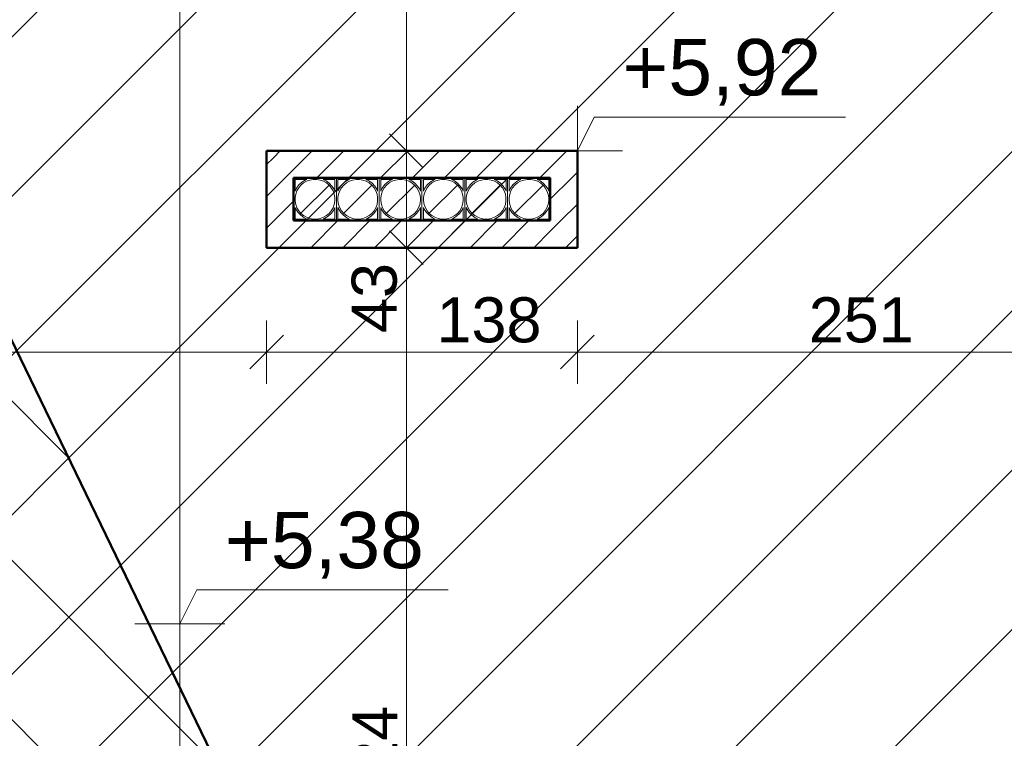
# Model space of a CAD drawing. Header units: centimetres. Extents: x -43488 to -10641, y 2063 to 22960.
# Tile 28 of 72: x -40291 to -39854, y 9952 to 10271. Entities that reach past the tile are written whole.
import ezdxf

# ---------------------------------------------------------------- set-up
doc = ezdxf.new("R2010")
doc.units = ezdxf.units.CM
doc.header["$MEASUREMENT"] = 0
doc.layers.add('!!!Wymiarowanie', color=7, linetype='Continuous')
for name, color, linetype, lineweight, true_color in [('!!!Wymiarowanie_Nr_pióra__3', 7, 'Continuous', 35, 0xff6500), ('!!!Wymiarowanie_Nr_pióra__6', 7, 'Continuous', 18, 0x3fa3ff), ('!powierzchnie_Nr_pióra__8', 7, 'Continuous', 13, 0x42bda7), ('!wentylacja_Nr_pióra__8', 7, 'Continuous', 13, 0x42bda7), ('CIENKA_Nr_pióra__6', 7, 'Continuous', 18, 0x3fa3ff), ('Wymiarowanie pionowe_Nr_pióra__6', 7, 'Continuous', 18, 0x3fa3ff), ('Wymiarowanie pionowe_Nr_pióra__8', 7, 'Continuous', 13, 0x42bda7), ('Ściany zewnętrzne_Nr_pióra__7', 7, 'Continuous', 15, 0x9f9fff)]:
    doc.layers.add(name, color=color, linetype=linetype, lineweight=lineweight, true_color=true_color)
doc.layers.add('Ściany zewnętrzne_Nr_pióra__1', color=8, linetype='Continuous', lineweight=50)
doc.styles.add('STYL_AUTOMATYCZNY_1', font='txt')
doc.dimstyles.new('STYL_AUTOMATYCZNY__2', dxfattribs={"dimtxt": 20, "dimasz": 14.25, "dimexe": 0.18, "dimexo": 0.0625, "dimgap": 0, "dimtad": 1, "dimtih": 1, "dimtoh": 1, "dimdec": 0, "dimzin": 0, "dimdsep": 46, "dimtxsty": 'STYL_AUTOMATYCZNY_1', "dimblk": 'ARROWHEAD_6', "dimblk1": 'ARROWHEAD_6', "dimblk2": 'ARROWHEAD_6', "dimcen": 0.09, "dimse1": 1, "dimse2": 1, "dimclrd": 256, "dimclre": 256, "dimclrt": 256, "dimazin": 0, "dimtfac": 1, "dimtdec": 4, "dimtmove": 0, "dimatfit": 3, "dimfxl": 1, "dimtolj": 1, "dimtzin": 0, "dimarcsym": 0})
doc.dimstyles.new('STYL_AUTOMATYCZNY__3', dxfattribs={"dimtxt": 20, "dimasz": 14.25, "dimexe": 0.18, "dimexo": 0.0625, "dimgap": 0, "dimtad": 1, "dimdec": 0, "dimzin": 0, "dimdsep": 46, "dimtxsty": 'STYL_AUTOMATYCZNY_1', "dimblk": 'ARROWHEAD_6', "dimblk1": 'ARROWHEAD_6', "dimblk2": 'ARROWHEAD_6', "dimcen": 0.09, "dimse1": 1, "dimse2": 1, "dimclrd": 256, "dimclre": 256, "dimclrt": 256, "dimazin": 0, "dimtfac": 1, "dimtdec": 4, "dimtmove": 0, "dimatfit": 3, "dimfxl": 1, "dimtolj": 1, "dimtzin": 0, "dimarcsym": 0})
doc.dimstyles.new('STYL_AUTOMATYCZNY__5', dxfattribs={"dimtxt": 20, "dimasz": 14.25, "dimexe": 0.18, "dimexo": 0.0625, "dimgap": 0, "dimtad": 1, "dimtih": 1, "dimtoh": 1, "dimdec": 0, "dimzin": 0, "dimdsep": 46, "dimtxsty": 'STYL_AUTOMATYCZNY_1', "dimblk": 'ARROWHEAD_6', "dimblk1": 'ARROWHEAD_6', "dimblk2": 'ARROWHEAD_6', "dimcen": 0.09, "dimse1": 1, "dimse2": 1, "dimclrd": 256, "dimclre": 256, "dimclrt": 256, "dimazin": 0, "dimtfac": 1, "dimtdec": 4, "dimtmove": 2, "dimatfit": 3, "dimfxl": 1, "dimtolj": 1, "dimtzin": 0, "dimarcsym": 0})
pattern_1 = [(45, (0, 0), (-7.0710678, 7.0710678), [])]

# ---------------------------------------------------------------- blocks, each defined once
blk = doc.blocks.new('*D80')
at = {"layer": '!!!Wymiarowanie_Nr_pióra__3', "color": 30, "linetype": 'Continuous', "lineweight": 35, "true_color": 0xff6500}
for p, q in [((-39276.76, 11356.17), (-39291.76, 11371.17)), ((-39291.76, 8676.17), (-39276.76, 8661.17))]:
    blk.add_line(p, q, dxfattribs=at)
at = {"layer": '!!!Wymiarowanie_Nr_pióra__6', "color": 161, "linetype": 'Continuous', "lineweight": 18, "true_color": 0x3fa3ff}
for p, q in [((-39284.26, 11363.67), (-39284.26, 11374.92)), ((-39270.2, 11363.67), (-39298.32, 11363.67)), ((-39284.26, 8668.67), (-39284.26, 11363.67)), ((-39270.2, 8668.67), (-39298.32, 8668.67)), ((-39284.26, 8657.42), (-39284.26, 8668.67))]:
    blk.add_line(p, q, dxfattribs=at)
at = {"layer": '!!!Wymiarowanie_Nr_pióra__3', "color": 30, "lineweight": 35, "true_color": 0xff6500, "insert": (-39288.26, 9981.97), "char_height": 20, "attachment_point": 7, "rotation": 90, "style": 'STYL_AUTOMATYCZNY_1'}
blk.add_mtext('\\A1;{\\pql;\\fArial|b0|i0|c238|p38;2\xa0695}', dxfattribs=at)
blk = doc.blocks.new('ARROWHEAD_6')
at = {"color": 0, "linetype": 'Continuous', "lineweight": 0}
for p, q in [((-0.5, -0.5), (0.5, 0.5)), ((0, 0), (-1, 0))]:
    blk.add_line(p, q, dxfattribs=at)
blk = doc.blocks.new('*D95')
at = {"layer": '!!!Wymiarowanie_Nr_pióra__3', "color": 30, "linetype": 'Continuous', "lineweight": 35, "true_color": 0xff6500}
for p, q in [((-39414.13, 10843.67), (-39399.13, 10828.67)), ((-39414.13, 9933.67), (-39399.13, 9918.67))]:
    blk.add_line(p, q, dxfattribs=at)
at = {"layer": '!!!Wymiarowanie_Nr_pióra__6', "color": 161, "linetype": 'Continuous', "lineweight": 18, "true_color": 0x3fa3ff}
for p, q in [((-39392.57, 10836.17), (-39420.7, 10836.17)), ((-39406.63, 9926.17), (-39406.63, 10836.17)), ((-39392.57, 9926.17), (-39420.7, 9926.17))]:
    blk.add_line(p, q, dxfattribs=at)
at = {"layer": '!!!Wymiarowanie_Nr_pióra__3', "color": 30, "lineweight": 35, "true_color": 0xff6500, "insert": (-39410.63, 10358.4), "char_height": 20, "attachment_point": 7, "rotation": 90, "style": 'STYL_AUTOMATYCZNY_1'}
blk.add_mtext('\\A1;{\\pql;\\fArial|b0|i0|c238|p38;910}', dxfattribs=at)
blk = doc.blocks.new('*D144')
at = {"layer": '!!!Wymiarowanie_Nr_pióra__3', "color": 30, "linetype": 'Continuous', "lineweight": 35, "true_color": 0xff6500}
for p, q in [((-41560.34, 10130.86), (-41575.34, 10115.86)), ((-40174.34, 10130.86), (-40189.34, 10115.86))]:
    blk.add_line(p, q, dxfattribs=at)
at = {"layer": '!!!Wymiarowanie_Nr_pióra__6', "color": 161, "linetype": 'Continuous', "lineweight": 18, "true_color": 0x3fa3ff}
for p, q in [((-41567.84, 10109.3), (-41567.84, 10137.42)), ((-40181.84, 10109.3), (-40181.84, 10137.42)), ((-41567.84, 10123.36), (-40181.84, 10123.36))]:
    blk.add_line(p, q, dxfattribs=at)
at = {"layer": '!!!Wymiarowanie_Nr_pióra__3', "color": 30, "lineweight": 35, "true_color": 0xff6500, "insert": (-40796.8, 10127.36), "char_height": 20, "attachment_point": 7, "style": 'STYL_AUTOMATYCZNY_1'}
blk.add_mtext('\\A1;{\\pql;\\fArial|b0|i0|c238|p38;1\xa0386}', dxfattribs=at)
blk = doc.blocks.new('*D145')
at = {"layer": '!!!Wymiarowanie_Nr_pióra__3', "color": 30, "linetype": 'Continuous', "lineweight": 35, "true_color": 0xff6500}
for p, q in [((-40174.34, 10130.86), (-40189.34, 10115.86)), ((-40036.34, 10130.86), (-40051.34, 10115.86))]:
    blk.add_line(p, q, dxfattribs=at)
at = {"layer": '!!!Wymiarowanie_Nr_pióra__6', "color": 161, "linetype": 'Continuous', "lineweight": 18, "true_color": 0x3fa3ff}
for p, q in [((-40181.84, 10109.3), (-40181.84, 10137.42)), ((-40043.84, 10109.3), (-40043.84, 10137.42)), ((-40181.84, 10123.36), (-40043.84, 10123.36))]:
    blk.add_line(p, q, dxfattribs=at)
at = {"layer": '!!!Wymiarowanie_Nr_pióra__3', "color": 30, "lineweight": 35, "true_color": 0xff6500, "insert": (-40106.39, 10127.36), "char_height": 20, "attachment_point": 7, "style": 'STYL_AUTOMATYCZNY_1'}
blk.add_mtext('\\A1;{\\pql;\\fArial|b0|i0|c238|p38;138}', dxfattribs=at)
blk = doc.blocks.new('*D146')
at = {"layer": '!!!Wymiarowanie_Nr_pióra__3', "color": 30, "linetype": 'Continuous', "lineweight": 35, "true_color": 0xff6500}
for p, q in [((-40036.34, 10130.86), (-40051.34, 10115.86)), ((-39800.34, 10115.86), (-39785.34, 10130.86))]:
    blk.add_line(p, q, dxfattribs=at)
at = {"layer": '!!!Wymiarowanie_Nr_pióra__6', "color": 161, "linetype": 'Continuous', "lineweight": 18, "true_color": 0x3fa3ff}
for p, q in [((-40043.84, 10109.3), (-40043.84, 10137.42)), ((-39792.84, 10109.3), (-39792.84, 10137.42)), ((-40043.84, 10123.36), (-39792.84, 10123.36)), ((-39792.84, 10123.36), (-39781.59, 10123.36))]:
    blk.add_line(p, q, dxfattribs=at)
at = {"layer": '!!!Wymiarowanie_Nr_pióra__3', "color": 30, "lineweight": 35, "true_color": 0xff6500, "insert": (-39941.1, 10127.36), "char_height": 20, "attachment_point": 7, "style": 'STYL_AUTOMATYCZNY_1'}
blk.add_mtext('\\A1;{\\pql;\\fArial|b0|i0|c238|p38;251}', dxfattribs=at)
blk = doc.blocks.new('*D176')
at = {"layer": '!!!Wymiarowanie_Nr_pióra__3', "color": 30, "linetype": 'Continuous', "lineweight": 35, "true_color": 0xff6500}
for p, q in [((-40613.34, 10370.22), (-40628.34, 10355.22)), ((-39800.34, 10355.22), (-39785.34, 10370.22))]:
    blk.add_line(p, q, dxfattribs=at)
at = {"layer": '!!!Wymiarowanie_Nr_pióra__6', "color": 161, "linetype": 'Continuous', "lineweight": 18, "true_color": 0x3fa3ff}
for p, q in [((-40620.84, 10348.66), (-40620.84, 10376.79)), ((-39792.84, 10348.66), (-39792.84, 10376.79)), ((-40620.84, 10362.72), (-39792.84, 10362.72)), ((-39792.84, 10362.72), (-39781.59, 10362.72))]:
    blk.add_line(p, q, dxfattribs=at)
at = {"layer": '!!!Wymiarowanie_Nr_pióra__3', "color": 30, "lineweight": 35, "true_color": 0xff6500, "insert": (-40229.6, 10366.72), "char_height": 20, "attachment_point": 7, "style": 'STYL_AUTOMATYCZNY_1'}
blk.add_mtext('\\A1;{\\pql;\\fArial|b0|i0|c238|p38;828}', dxfattribs=at)
blk = doc.blocks.new('*D204')
at = {"layer": '!!!Wymiarowanie_Nr_pióra__3', "color": 30, "linetype": 'Continuous', "lineweight": 35, "true_color": 0xff6500}
for p, q in [((-40127.28, 10177.17), (-40112.28, 10162.17)), ((-40127.28, 9753.17), (-40112.28, 9738.17))]:
    blk.add_line(p, q, dxfattribs=at)
at = {"layer": '!!!Wymiarowanie_Nr_pióra__6', "color": 161, "linetype": 'Continuous', "lineweight": 18, "true_color": 0x3fa3ff}
for p, q in [((-40105.71, 10169.67), (-40133.84, 10169.67)), ((-40119.78, 9745.67), (-40119.78, 10169.67)), ((-40105.71, 9745.67), (-40133.84, 9745.67))]:
    blk.add_line(p, q, dxfattribs=at)
at = {"layer": '!!!Wymiarowanie_Nr_pióra__3', "color": 30, "lineweight": 35, "true_color": 0xff6500, "char_height": 20, "attachment_point": 7, "rotation": 90, "style": 'STYL_AUTOMATYCZNY_1'}
for s, insert in [('\\A1;{\\pql;\\fArial|b0|i0|c238|p38;43}', (-40123.78, 10131.81)), ('\\A1;{\\pql;\\fArial|b0|i0|c238|p38;424}', (-40123.78, 9919.72))]:
    blk.add_mtext(s, dxfattribs=dict(at, insert=insert))
blk = doc.blocks.new('*D205')
at = {"layer": '!!!Wymiarowanie_Nr_pióra__3', "color": 30, "linetype": 'Continuous', "lineweight": 35, "true_color": 0xff6500}
for p, q in [((-40127.28, 10220.17), (-40112.28, 10205.17)), ((-40127.28, 10177.17), (-40112.28, 10162.17))]:
    blk.add_line(p, q, dxfattribs=at)
at = {"layer": '!!!Wymiarowanie_Nr_pióra__6', "color": 161, "linetype": 'Continuous', "lineweight": 18, "true_color": 0x3fa3ff}
for p, q in [((-40105.71, 10212.67), (-40133.84, 10212.67)), ((-40119.78, 10169.67), (-40119.78, 10212.67)), ((-40105.71, 10169.67), (-40133.84, 10169.67))]:
    blk.add_line(p, q, dxfattribs=at)
blk = doc.blocks.new('*D206')
at = {"layer": '!!!Wymiarowanie_Nr_pióra__3', "color": 30, "linetype": 'Continuous', "lineweight": 35, "true_color": 0xff6500}
for p, q in [((-40112.28, 11256.17), (-40127.28, 11271.17)), ((-40127.28, 10220.17), (-40112.28, 10205.17))]:
    blk.add_line(p, q, dxfattribs=at)
at = {"layer": '!!!Wymiarowanie_Nr_pióra__6', "color": 161, "linetype": 'Continuous', "lineweight": 18, "true_color": 0x3fa3ff}
for p, q in [((-40119.78, 11263.67), (-40119.78, 11274.92)), ((-40105.71, 11263.67), (-40133.84, 11263.67)), ((-40119.78, 10212.67), (-40119.78, 11263.67)), ((-40105.71, 10212.67), (-40133.84, 10212.67))]:
    blk.add_line(p, q, dxfattribs=at)
at = {"layer": '!!!Wymiarowanie_Nr_pióra__3', "color": 30, "lineweight": 35, "true_color": 0xff6500, "insert": (-40123.78, 10703.97), "char_height": 20, "attachment_point": 7, "rotation": 90, "style": 'STYL_AUTOMATYCZNY_1'}
blk.add_mtext('\\A1;{\\pql;\\fArial|b0|i0|c238|p38;1\xa0051}', dxfattribs=at)

msp = doc.modelspace()

# ---------------------------------------------------------------- hatches: boundary and pattern name
at = {"layer": '!powierzchnie_Nr_pióra__8', "linetype": 'Continuous', "lineweight": 13, "true_color": 0x42bda7}
h = msp.add_hatch(dxfattribs=at)
h.set_pattern_fill('bloczki_ceramiczne__3', color=135, style=0, pattern_type=2)
h.set_pattern_definition([(45, (0, 0), (-35.35534, 35.35534), [])])
h.paths.add_polyline_path([(-40747.84, 11363.67), (-39692.84, 11363.67), (-39692.84, 8918.67), (-40685.17, 8918.67), (-40197.08, 9926.17), (-40747.84, 11063.03)])
h = msp.add_hatch(dxfattribs=at)
h.set_pattern_fill('bloczki_betonowe__2_', color=135, style=0, pattern_type=2)
h.set_pattern_definition([(45, (0, 0), (-35.35534, 35.35534), []), (135, (0, 0), (35.35534, 35.35534), [])])
h.paths.add_polyline_path([(-41117.84, 10833.67), (-40747.84, 10833.67), (-40747.84, 11063.03), (-40197.08, 9926.17), (-40685.17, 8918.67), (-40747.84, 8918.67), (-40747.84, 9018.67), (-41117.84, 9018.67), (-41117.84, 8789.3), (-41668.59, 9926.17), (-41117.84, 11063.03)])
at = {"layer": 'Ściany zewnętrzne_Nr_pióra__7', "linetype": 'Continuous', "lineweight": 15, "true_color": 0x9f9fff}
h = msp.add_hatch(dxfattribs=at)
h.set_pattern_fill('bloczki_ceramiczne', color=161, style=0, pattern_type=2)
h.set_pattern_definition(pattern_1)
h.paths.add_polyline_path([(-40181.84, 10212.67), (-40169.84, 10200.67), (-40169.84, 10212.67)])
h = msp.add_hatch(dxfattribs=at)
h.set_pattern_fill('bloczki_ceramiczne', color=161, style=0, pattern_type=2)
h.set_pattern_definition(pattern_1)
h.paths.add_polyline_path([(-40181.84, 10200.67), (-40169.84, 10200.67), (-40181.84, 10212.67)])
h = msp.add_hatch(dxfattribs=at)
h.set_pattern_fill('bloczki_ceramiczne', color=161, style=0, pattern_type=2)
h.set_pattern_definition(pattern_1)
h.paths.add_polyline_path([(-40055.84, 10212.67), (-40169.84, 10212.67), (-40169.84, 10200.67), (-40055.84, 10200.67)])
h = msp.add_hatch(dxfattribs=at)
h.set_pattern_fill('bloczki_ceramiczne', color=161, style=0, pattern_type=2)
h.set_pattern_definition(pattern_1)
h.paths.add_polyline_path([(-40055.84, 10212.67), (-40055.84, 10200.67), (-40043.84, 10212.67)])
h = msp.add_hatch(dxfattribs=at)
h.set_pattern_fill('bloczki_ceramiczne', color=161, style=0, pattern_type=2)
h.set_pattern_definition(pattern_1)
h.paths.add_polyline_path([(-40055.84, 10200.67), (-40043.84, 10200.67), (-40043.84, 10212.67)])
h = msp.add_hatch(dxfattribs=at)
h.set_pattern_fill('bloczki_ceramiczne', color=161, style=0, pattern_type=2)
h.set_pattern_definition(pattern_1)
h.paths.add_polyline_path([(-40181.84, 10200.67), (-40181.84, 10181.67), (-40169.84, 10181.67), (-40169.84, 10200.67)])
h = msp.add_hatch(dxfattribs=at)
h.set_pattern_fill('bloczki_ceramiczne', color=161, style=0, pattern_type=2)
h.set_pattern_definition(pattern_1)
h.paths.add_polyline_path([(-40043.84, 10181.67), (-40043.84, 10200.67), (-40055.84, 10200.67), (-40055.84, 10181.67)])
h = msp.add_hatch(dxfattribs=at)
h.set_pattern_fill('bloczki_ceramiczne', color=161, style=0, pattern_type=2)
h.set_pattern_definition(pattern_1)
h.paths.add_polyline_path([(-40169.84, 10181.67), (-40181.84, 10169.67), (-40169.84, 10169.67)])
h = msp.add_hatch(dxfattribs=at)
h.set_pattern_fill('bloczki_ceramiczne', color=161, style=0, pattern_type=2)
h.set_pattern_definition(pattern_1)
h.paths.add_polyline_path([(-40169.84, 10181.67), (-40181.84, 10181.67), (-40181.84, 10169.67)])
h = msp.add_hatch(dxfattribs=at)
h.set_pattern_fill('bloczki_ceramiczne', color=161, style=0, pattern_type=2)
h.set_pattern_definition(pattern_1)
h.paths.add_polyline_path([(-40169.84, 10169.67), (-40055.84, 10169.67), (-40055.84, 10181.67), (-40169.84, 10181.67)])
h = msp.add_hatch(dxfattribs=at)
h.set_pattern_fill('bloczki_ceramiczne', color=161, style=0, pattern_type=2)
h.set_pattern_definition(pattern_1)
h.paths.add_polyline_path([(-40043.84, 10181.67), (-40055.84, 10181.67), (-40043.84, 10169.67)])
h = msp.add_hatch(dxfattribs=at)
h.set_pattern_fill('bloczki_ceramiczne', color=161, style=0, pattern_type=2)
h.set_pattern_definition(pattern_1)
h.paths.add_polyline_path([(-40055.84, 10181.67), (-40055.84, 10169.67), (-40043.84, 10169.67)])

# ---------------------------------------------------------------- linework, layer by layer
at = {"layer": '!wentylacja_Nr_pióra__8', "color": 135, "linetype": 'Continuous', "lineweight": 13, "true_color": 0x42bda7}
for p, q in [((-40150.84, 10200.67), (-40169.84, 10200.67)), ((-40169.84, 10200.67), (-40169.84, 10181.67)), ((-40169.16, 10199.97), (-40163.97, 10199.97)), ((-40169.16, 10194.8), (-40169.16, 10199.97)), ((-40167.47, 10197.51), (-40168.51, 10196.12)), ((-40167.57, 10196.23), (-40166.58, 10197.41)), ((-40166.21, 10198.69), (-40167.47, 10197.51)), ((-40166.59, 10184.93), (-40154.08, 10197.41)), ((-40166.58, 10197.41), (-40165.4, 10198.4)), ((-40164.76, 10199.63), (-40166.21, 10198.69)), ((-40165.4, 10198.4), (-40164.07, 10199.17)), ((-40163.97, 10199.97), (-40164.76, 10199.63)), ((-40164.07, 10199.17), (-40162.62, 10199.7)), ((-40162.62, 10199.7), (-40161.11, 10199.97)), ((-40161.11, 10199.97), (-40159.57, 10199.97)), ((-40159.57, 10199.97), (-40158.05, 10199.7)), ((-40158.05, 10199.7), (-40156.6, 10199.17)), ((-40156.71, 10199.97), (-40151.52, 10199.97)), ((-40155.38, 10199.32), (-40156.71, 10199.97)), ((-40156.6, 10199.17), (-40155.27, 10198.4)), ((-40153.99, 10198.29), (-40155.38, 10199.32)), ((-40155.27, 10198.4), (-40154.09, 10197.41)), ((-40154.09, 10197.41), (-40153.1, 10196.23)), ((-40152.81, 10197.03), (-40153.99, 10198.29)), ((-40151.86, 10195.59), (-40152.81, 10197.03)), ((-40151.52, 10199.97), (-40151.52, 10194.8)), ((-40150.84, 10181.67), (-40150.84, 10200.67)), ((-40131.84, 10200.67), (-40150.84, 10200.67)), ((-40150.84, 10200.67), (-40150.84, 10181.67)), ((-40150.16, 10199.97), (-40144.97, 10199.97)), ((-40150.16, 10194.8), (-40150.16, 10199.97)), ((-40148.47, 10197.51), (-40149.51, 10196.12)), ((-40148.57, 10196.23), (-40147.58, 10197.41)), ((-40147.21, 10198.69), (-40148.47, 10197.51)), ((-40147.59, 10184.93), (-40135.08, 10197.41)), ((-40147.58, 10197.41), (-40146.4, 10198.4)), ((-40145.76, 10199.63), (-40147.21, 10198.69)), ((-40146.4, 10198.4), (-40145.07, 10199.17)), ((-40144.97, 10199.97), (-40145.76, 10199.63)), ((-40145.07, 10199.17), (-40143.62, 10199.7)), ((-40143.62, 10199.7), (-40142.11, 10199.97)), ((-40142.11, 10199.97), (-40140.57, 10199.97)), ((-40140.57, 10199.97), (-40139.05, 10199.7)), ((-40139.05, 10199.7), (-40137.6, 10199.17)), ((-40137.71, 10199.97), (-40132.52, 10199.97)), ((-40136.38, 10199.32), (-40137.71, 10199.97)), ((-40137.6, 10199.17), (-40136.27, 10198.4)), ((-40134.99, 10198.29), (-40136.38, 10199.32)), ((-40136.27, 10198.4), (-40135.09, 10197.41)), ((-40135.09, 10197.41), (-40134.1, 10196.23)), ((-40133.81, 10197.03), (-40134.99, 10198.29)), ((-40132.86, 10195.59), (-40133.81, 10197.03)), ((-40132.52, 10199.97), (-40132.52, 10194.8)), ((-40131.84, 10181.67), (-40131.84, 10200.67)), ((-40112.84, 10200.67), (-40131.84, 10200.67)), ((-40131.84, 10200.67), (-40131.84, 10181.67)), ((-40131.16, 10199.97), (-40125.97, 10199.97)), ((-40131.16, 10194.8), (-40131.16, 10199.97)), ((-40129.47, 10197.51), (-40130.51, 10196.12)), ((-40129.57, 10196.23), (-40128.58, 10197.41)), ((-40128.21, 10198.69), (-40129.47, 10197.51)), ((-40128.59, 10184.93), (-40116.08, 10197.41)), ((-40128.58, 10197.41), (-40127.4, 10198.4)), ((-40126.76, 10199.63), (-40128.21, 10198.69)), ((-40127.4, 10198.4), (-40126.07, 10199.17)), ((-40125.97, 10199.97), (-40126.76, 10199.63)), ((-40126.07, 10199.17), (-40124.62, 10199.7)), ((-40124.62, 10199.7), (-40123.11, 10199.97)), ((-40123.11, 10199.97), (-40121.57, 10199.97)), ((-40121.57, 10199.97), (-40120.05, 10199.7)), ((-40120.05, 10199.7), (-40118.6, 10199.17)), ((-40118.71, 10199.97), (-40113.52, 10199.97)), ((-40117.38, 10199.32), (-40118.71, 10199.97)), ((-40118.6, 10199.17), (-40117.27, 10198.4)), ((-40115.99, 10198.29), (-40117.38, 10199.32)), ((-40117.27, 10198.4), (-40116.09, 10197.41)), ((-40116.09, 10197.41), (-40115.1, 10196.23)), ((-40114.81, 10197.03), (-40115.99, 10198.29)), ((-40113.86, 10195.59), (-40114.81, 10197.03)), ((-40113.52, 10199.97), (-40113.52, 10194.8)), ((-40112.84, 10181.67), (-40112.84, 10200.67)), ((-40093.84, 10200.67), (-40112.84, 10200.67)), ((-40112.84, 10200.67), (-40112.84, 10181.67)), ((-40112.16, 10199.97), (-40106.97, 10199.97)), ((-40112.16, 10194.8), (-40112.16, 10199.97)), ((-40110.47, 10197.51), (-40111.51, 10196.12)), ((-40110.57, 10196.23), (-40109.58, 10197.41)), ((-40109.21, 10198.69), (-40110.47, 10197.51)), ((-40109.59, 10184.93), (-40097.08, 10197.41)), ((-40109.58, 10197.41), (-40108.4, 10198.4)), ((-40107.76, 10199.63), (-40109.21, 10198.69)), ((-40108.4, 10198.4), (-40107.07, 10199.17)), ((-40106.97, 10199.97), (-40107.76, 10199.63)), ((-40107.07, 10199.17), (-40105.62, 10199.7)), ((-40105.62, 10199.7), (-40104.11, 10199.97)), ((-40104.11, 10199.97), (-40102.57, 10199.97)), ((-40102.57, 10199.97), (-40101.05, 10199.7)), ((-40101.05, 10199.7), (-40099.6, 10199.17)), ((-40099.71, 10199.97), (-40094.52, 10199.97)), ((-40098.38, 10199.32), (-40099.71, 10199.97)), ((-40099.6, 10199.17), (-40098.27, 10198.4)), ((-40096.99, 10198.29), (-40098.38, 10199.32)), ((-40098.27, 10198.4), (-40097.09, 10197.41)), ((-40097.09, 10197.41), (-40096.1, 10196.23)), ((-40095.81, 10197.03), (-40096.99, 10198.29)), ((-40094.86, 10195.59), (-40095.81, 10197.03)), ((-40094.52, 10199.97), (-40094.52, 10194.8)), ((-40093.84, 10181.67), (-40093.84, 10200.67)), ((-40074.84, 10200.67), (-40093.84, 10200.67)), ((-40093.84, 10200.67), (-40093.84, 10181.67)), ((-40093.16, 10199.97), (-40087.97, 10199.97)), ((-40093.16, 10194.8), (-40093.16, 10199.97)), ((-40091.47, 10197.51), (-40092.51, 10196.12)), ((-40091.57, 10196.23), (-40090.58, 10197.41)), ((-40090.21, 10198.69), (-40091.47, 10197.51)), ((-40090.59, 10184.93), (-40078.08, 10197.41)), ((-40090.58, 10197.41), (-40089.4, 10198.4)), ((-40088.76, 10199.63), (-40090.21, 10198.69)), ((-40089.4, 10198.4), (-40088.07, 10199.17)), ((-40087.97, 10199.97), (-40088.76, 10199.63)), ((-40088.07, 10199.17), (-40086.62, 10199.7)), ((-40086.62, 10199.7), (-40085.11, 10199.97)), ((-40085.11, 10199.97), (-40083.57, 10199.97)), ((-40083.57, 10199.97), (-40082.05, 10199.7)), ((-40082.05, 10199.7), (-40080.6, 10199.17)), ((-40080.71, 10199.97), (-40075.52, 10199.97)), ((-40079.38, 10199.32), (-40080.71, 10199.97)), ((-40080.6, 10199.17), (-40079.27, 10198.4)), ((-40077.99, 10198.29), (-40079.38, 10199.32)), ((-40079.27, 10198.4), (-40078.09, 10197.41)), ((-40078.09, 10197.41), (-40077.1, 10196.23)), ((-40076.81, 10197.03), (-40077.99, 10198.29)), ((-40075.86, 10195.59), (-40076.81, 10197.03)), ((-40075.52, 10199.97), (-40075.52, 10194.8)), ((-40074.84, 10181.67), (-40074.84, 10200.67)), ((-40055.84, 10200.67), (-40074.84, 10200.67)), ((-40074.84, 10200.67), (-40074.84, 10181.67)), ((-40074.16, 10199.97), (-40068.97, 10199.97)), ((-40074.16, 10194.8), (-40074.16, 10199.97)), ((-40072.47, 10197.51), (-40073.51, 10196.12)), ((-40072.57, 10196.23), (-40071.58, 10197.41)), ((-40071.21, 10198.69), (-40072.47, 10197.51)), ((-40071.59, 10184.93), (-40059.08, 10197.41)), ((-40071.58, 10197.41), (-40070.4, 10198.4)), ((-40069.76, 10199.63), (-40071.21, 10198.69)), ((-40070.4, 10198.4), (-40069.07, 10199.17)), ((-40068.97, 10199.97), (-40069.76, 10199.63)), ((-40069.07, 10199.17), (-40067.62, 10199.7)), ((-40067.62, 10199.7), (-40066.11, 10199.97)), ((-40066.11, 10199.97), (-40064.57, 10199.97)), ((-40064.57, 10199.97), (-40063.05, 10199.7)), ((-40063.05, 10199.7), (-40061.6, 10199.17)), ((-40061.71, 10199.97), (-40056.52, 10199.97)), ((-40060.38, 10199.32), (-40061.71, 10199.97)), ((-40061.6, 10199.17), (-40060.27, 10198.4)), ((-40058.99, 10198.29), (-40060.38, 10199.32)), ((-40060.27, 10198.4), (-40059.09, 10197.41)), ((-40059.09, 10197.41), (-40058.1, 10196.23)), ((-40057.81, 10197.03), (-40058.99, 10198.29)), ((-40056.86, 10195.59), (-40057.81, 10197.03)), ((-40056.52, 10199.97), (-40056.52, 10194.8)), ((-40055.84, 10181.67), (-40055.84, 10200.67)), ((-40168.51, 10196.12), (-40169.16, 10194.8)), ((-40169.14, 10191.94), (-40168.87, 10193.45)), ((-40168.87, 10193.45), (-40168.34, 10194.9)), ((-40168.34, 10194.9), (-40167.57, 10196.23)), ((-40153.1, 10196.23), (-40152.33, 10194.9)), ((-40152.33, 10194.9), (-40151.81, 10193.45)), ((-40151.52, 10194.8), (-40151.86, 10195.59)), ((-40151.81, 10193.45), (-40151.54, 10191.94)), ((-40149.51, 10196.12), (-40150.16, 10194.8)), ((-40150.14, 10191.94), (-40149.87, 10193.45)), ((-40149.87, 10193.45), (-40149.34, 10194.9)), ((-40149.34, 10194.9), (-40148.57, 10196.23)), ((-40134.1, 10196.23), (-40133.33, 10194.9)), ((-40133.33, 10194.9), (-40132.81, 10193.45)), ((-40132.52, 10194.8), (-40132.86, 10195.59)), ((-40132.81, 10193.45), (-40132.54, 10191.94)), ((-40130.51, 10196.12), (-40131.16, 10194.8)), ((-40131.14, 10191.94), (-40130.87, 10193.45)), ((-40130.87, 10193.45), (-40130.34, 10194.9)), ((-40130.34, 10194.9), (-40129.57, 10196.23)), ((-40115.1, 10196.23), (-40114.33, 10194.9)), ((-40114.33, 10194.9), (-40113.81, 10193.45)), ((-40113.52, 10194.8), (-40113.86, 10195.59)), ((-40113.81, 10193.45), (-40113.54, 10191.94)), ((-40111.51, 10196.12), (-40112.16, 10194.8)), ((-40112.14, 10191.94), (-40111.87, 10193.45)), ((-40111.87, 10193.45), (-40111.34, 10194.9)), ((-40111.34, 10194.9), (-40110.57, 10196.23)), ((-40096.1, 10196.23), (-40095.33, 10194.9)), ((-40095.33, 10194.9), (-40094.81, 10193.45)), ((-40094.52, 10194.8), (-40094.86, 10195.59)), ((-40094.81, 10193.45), (-40094.54, 10191.94)), ((-40092.51, 10196.12), (-40093.16, 10194.8)), ((-40093.14, 10191.94), (-40092.87, 10193.45)), ((-40092.87, 10193.45), (-40092.34, 10194.9)), ((-40092.34, 10194.9), (-40091.57, 10196.23)), ((-40077.1, 10196.23), (-40076.33, 10194.9)), ((-40076.33, 10194.9), (-40075.81, 10193.45)), ((-40075.52, 10194.8), (-40075.86, 10195.59)), ((-40075.81, 10193.45), (-40075.54, 10191.94)), ((-40073.51, 10196.12), (-40074.16, 10194.8)), ((-40074.14, 10191.94), (-40073.87, 10193.45)), ((-40073.87, 10193.45), (-40073.34, 10194.9)), ((-40073.34, 10194.9), (-40072.57, 10196.23)), ((-40058.1, 10196.23), (-40057.33, 10194.9)), ((-40057.33, 10194.9), (-40056.81, 10193.45)), ((-40056.52, 10194.8), (-40056.86, 10195.59)), ((-40056.81, 10193.45), (-40056.54, 10191.94)), ((-40169.14, 10190.4), (-40169.14, 10191.94)), ((-40168.87, 10188.88), (-40169.14, 10190.4)), ((-40168.34, 10187.43), (-40168.87, 10188.88)), ((-40151.81, 10188.88), (-40152.33, 10187.43)), ((-40151.54, 10190.4), (-40151.81, 10188.88)), ((-40151.54, 10191.94), (-40151.54, 10190.4)), ((-40150.14, 10190.4), (-40150.14, 10191.94)), ((-40149.87, 10188.88), (-40150.14, 10190.4)), ((-40149.34, 10187.43), (-40149.87, 10188.88)), ((-40132.81, 10188.88), (-40133.33, 10187.43)), ((-40132.54, 10190.4), (-40132.81, 10188.88)), ((-40132.54, 10191.94), (-40132.54, 10190.4)), ((-40131.14, 10190.4), (-40131.14, 10191.94)), ((-40130.87, 10188.88), (-40131.14, 10190.4)), ((-40130.34, 10187.43), (-40130.87, 10188.88)), ((-40113.81, 10188.88), (-40114.33, 10187.43)), ((-40113.54, 10190.4), (-40113.81, 10188.88)), ((-40113.54, 10191.94), (-40113.54, 10190.4)), ((-40112.14, 10190.4), (-40112.14, 10191.94)), ((-40111.87, 10188.88), (-40112.14, 10190.4)), ((-40111.34, 10187.43), (-40111.87, 10188.88)), ((-40094.81, 10188.88), (-40095.33, 10187.43)), ((-40094.54, 10190.4), (-40094.81, 10188.88)), ((-40094.54, 10191.94), (-40094.54, 10190.4)), ((-40093.14, 10190.4), (-40093.14, 10191.94)), ((-40092.87, 10188.88), (-40093.14, 10190.4)), ((-40092.34, 10187.43), (-40092.87, 10188.88)), ((-40075.81, 10188.88), (-40076.33, 10187.43)), ((-40075.54, 10190.4), (-40075.81, 10188.88)), ((-40075.54, 10191.94), (-40075.54, 10190.4)), ((-40074.14, 10190.4), (-40074.14, 10191.94)), ((-40073.87, 10188.88), (-40074.14, 10190.4)), ((-40073.34, 10187.43), (-40073.87, 10188.88)), ((-40056.81, 10188.88), (-40057.33, 10187.43)), ((-40056.54, 10190.4), (-40056.81, 10188.88)), ((-40056.54, 10191.94), (-40056.54, 10190.4)), ((-40169.16, 10187.54), (-40168.82, 10186.75)), ((-40169.16, 10182.37), (-40169.16, 10187.54)), ((-40168.82, 10186.75), (-40167.87, 10185.3)), ((-40167.57, 10186.1), (-40168.34, 10187.43)), ((-40167.87, 10185.3), (-40166.68, 10184.05)), ((-40166.58, 10184.92), (-40167.57, 10186.1)), ((-40166.68, 10184.05), (-40165.3, 10183.01)), ((-40165.4, 10183.93), (-40166.58, 10184.92)), ((-40164.07, 10183.16), (-40165.4, 10183.93)), ((-40155.27, 10183.93), (-40156.6, 10183.16)), ((-40155.91, 10182.71), (-40154.47, 10183.65)), ((-40154.09, 10184.92), (-40155.27, 10183.93)), ((-40154.47, 10183.65), (-40153.21, 10184.83)), ((-40153.1, 10186.1), (-40154.09, 10184.92)), ((-40153.21, 10184.83), (-40152.17, 10186.21)), ((-40152.33, 10187.43), (-40153.1, 10186.1)), ((-40152.17, 10186.21), (-40151.52, 10187.54)), ((-40151.52, 10187.54), (-40151.52, 10182.37)), ((-40150.16, 10187.54), (-40149.82, 10186.75)), ((-40150.16, 10182.37), (-40150.16, 10187.54)), ((-40149.82, 10186.75), (-40148.87, 10185.3)), ((-40148.57, 10186.1), (-40149.34, 10187.43)), ((-40148.87, 10185.3), (-40147.68, 10184.05)), ((-40147.58, 10184.92), (-40148.57, 10186.1)), ((-40147.68, 10184.05), (-40146.3, 10183.01)), ((-40146.4, 10183.93), (-40147.58, 10184.92)), ((-40145.07, 10183.16), (-40146.4, 10183.93)), ((-40136.27, 10183.93), (-40137.6, 10183.16)), ((-40136.91, 10182.71), (-40135.47, 10183.65)), ((-40135.09, 10184.92), (-40136.27, 10183.93)), ((-40135.47, 10183.65), (-40134.21, 10184.83)), ((-40134.1, 10186.1), (-40135.09, 10184.92)), ((-40134.21, 10184.83), (-40133.17, 10186.21)), ((-40133.33, 10187.43), (-40134.1, 10186.1)), ((-40133.17, 10186.21), (-40132.52, 10187.54)), ((-40132.52, 10187.54), (-40132.52, 10182.37)), ((-40131.16, 10187.54), (-40130.82, 10186.75)), ((-40131.16, 10182.37), (-40131.16, 10187.54)), ((-40130.82, 10186.75), (-40129.87, 10185.3)), ((-40129.57, 10186.1), (-40130.34, 10187.43)), ((-40129.87, 10185.3), (-40128.68, 10184.05)), ((-40128.58, 10184.92), (-40129.57, 10186.1)), ((-40128.68, 10184.05), (-40127.3, 10183.01)), ((-40127.4, 10183.93), (-40128.58, 10184.92)), ((-40126.07, 10183.16), (-40127.4, 10183.93)), ((-40117.27, 10183.93), (-40118.6, 10183.16)), ((-40117.91, 10182.71), (-40116.47, 10183.65)), ((-40116.09, 10184.92), (-40117.27, 10183.93)), ((-40116.47, 10183.65), (-40115.21, 10184.83)), ((-40115.1, 10186.1), (-40116.09, 10184.92)), ((-40115.21, 10184.83), (-40114.17, 10186.21)), ((-40114.33, 10187.43), (-40115.1, 10186.1)), ((-40114.17, 10186.21), (-40113.52, 10187.54)), ((-40113.52, 10187.54), (-40113.52, 10182.37)), ((-40112.16, 10187.54), (-40111.82, 10186.75)), ((-40112.16, 10182.37), (-40112.16, 10187.54)), ((-40111.82, 10186.75), (-40110.87, 10185.3)), ((-40110.57, 10186.1), (-40111.34, 10187.43)), ((-40110.87, 10185.3), (-40109.68, 10184.05)), ((-40109.58, 10184.92), (-40110.57, 10186.1)), ((-40109.68, 10184.05), (-40108.3, 10183.01)), ((-40108.4, 10183.93), (-40109.58, 10184.92)), ((-40107.07, 10183.16), (-40108.4, 10183.93)), ((-40098.27, 10183.93), (-40099.6, 10183.16)), ((-40098.91, 10182.71), (-40097.47, 10183.65)), ((-40097.09, 10184.92), (-40098.27, 10183.93)), ((-40097.47, 10183.65), (-40096.21, 10184.83)), ((-40096.1, 10186.1), (-40097.09, 10184.92)), ((-40096.21, 10184.83), (-40095.17, 10186.21)), ((-40095.33, 10187.43), (-40096.1, 10186.1)), ((-40095.17, 10186.21), (-40094.52, 10187.54)), ((-40094.52, 10187.54), (-40094.52, 10182.37)), ((-40093.16, 10187.54), (-40092.82, 10186.75)), ((-40093.16, 10182.37), (-40093.16, 10187.54)), ((-40092.82, 10186.75), (-40091.87, 10185.3)), ((-40091.57, 10186.1), (-40092.34, 10187.43)), ((-40091.87, 10185.3), (-40090.68, 10184.05)), ((-40090.58, 10184.92), (-40091.57, 10186.1)), ((-40090.68, 10184.05), (-40089.3, 10183.01)), ((-40089.4, 10183.93), (-40090.58, 10184.92)), ((-40088.07, 10183.16), (-40089.4, 10183.93)), ((-40079.27, 10183.93), (-40080.6, 10183.16)), ((-40079.91, 10182.71), (-40078.47, 10183.65)), ((-40078.09, 10184.92), (-40079.27, 10183.93)), ((-40078.47, 10183.65), (-40077.21, 10184.83)), ((-40077.1, 10186.1), (-40078.09, 10184.92)), ((-40077.21, 10184.83), (-40076.17, 10186.21)), ((-40076.33, 10187.43), (-40077.1, 10186.1)), ((-40076.17, 10186.21), (-40075.52, 10187.54)), ((-40075.52, 10187.54), (-40075.52, 10182.37)), ((-40074.16, 10187.54), (-40073.82, 10186.75)), ((-40074.16, 10182.37), (-40074.16, 10187.54)), ((-40073.82, 10186.75), (-40072.87, 10185.3)), ((-40072.57, 10186.1), (-40073.34, 10187.43)), ((-40072.87, 10185.3), (-40071.68, 10184.05)), ((-40071.58, 10184.92), (-40072.57, 10186.1)), ((-40071.68, 10184.05), (-40070.3, 10183.01)), ((-40070.4, 10183.93), (-40071.58, 10184.92)), ((-40069.07, 10183.16), (-40070.4, 10183.93)), ((-40060.27, 10183.93), (-40061.6, 10183.16)), ((-40060.91, 10182.71), (-40059.47, 10183.65)), ((-40059.09, 10184.92), (-40060.27, 10183.93)), ((-40059.47, 10183.65), (-40058.21, 10184.83)), ((-40058.1, 10186.1), (-40059.09, 10184.92)), ((-40058.21, 10184.83), (-40057.17, 10186.21)), ((-40057.33, 10187.43), (-40058.1, 10186.1)), ((-40057.17, 10186.21), (-40056.52, 10187.54)), ((-40056.52, 10187.54), (-40056.52, 10182.37)), ((-40169.84, 10181.67), (-40150.84, 10181.67)), ((-40163.97, 10182.37), (-40169.16, 10182.37)), ((-40165.3, 10183.01), (-40163.97, 10182.37)), ((-40162.62, 10182.64), (-40164.07, 10183.16)), ((-40161.11, 10182.37), (-40162.62, 10182.64)), ((-40159.57, 10182.37), (-40161.11, 10182.37)), ((-40158.05, 10182.64), (-40159.57, 10182.37)), ((-40156.6, 10183.16), (-40158.05, 10182.64)), ((-40156.71, 10182.37), (-40155.91, 10182.71)), ((-40151.52, 10182.37), (-40156.71, 10182.37)), ((-40150.84, 10181.67), (-40131.84, 10181.67)), ((-40144.97, 10182.37), (-40150.16, 10182.37)), ((-40146.3, 10183.01), (-40144.97, 10182.37)), ((-40143.62, 10182.64), (-40145.07, 10183.16)), ((-40142.11, 10182.37), (-40143.62, 10182.64)), ((-40140.57, 10182.37), (-40142.11, 10182.37)), ((-40139.05, 10182.64), (-40140.57, 10182.37)), ((-40137.6, 10183.16), (-40139.05, 10182.64)), ((-40137.71, 10182.37), (-40136.91, 10182.71)), ((-40132.52, 10182.37), (-40137.71, 10182.37)), ((-40131.84, 10181.67), (-40112.84, 10181.67)), ((-40125.97, 10182.37), (-40131.16, 10182.37)), ((-40127.3, 10183.01), (-40125.97, 10182.37)), ((-40124.62, 10182.64), (-40126.07, 10183.16)), ((-40123.11, 10182.37), (-40124.62, 10182.64)), ((-40121.57, 10182.37), (-40123.11, 10182.37)), ((-40120.05, 10182.64), (-40121.57, 10182.37)), ((-40118.6, 10183.16), (-40120.05, 10182.64)), ((-40118.71, 10182.37), (-40117.91, 10182.71)), ((-40113.52, 10182.37), (-40118.71, 10182.37)), ((-40112.84, 10181.67), (-40093.84, 10181.67)), ((-40106.97, 10182.37), (-40112.16, 10182.37)), ((-40108.3, 10183.01), (-40106.97, 10182.37)), ((-40105.62, 10182.64), (-40107.07, 10183.16)), ((-40104.11, 10182.37), (-40105.62, 10182.64)), ((-40102.57, 10182.37), (-40104.11, 10182.37)), ((-40101.05, 10182.64), (-40102.57, 10182.37)), ((-40099.6, 10183.16), (-40101.05, 10182.64)), ((-40099.71, 10182.37), (-40098.91, 10182.71)), ((-40094.52, 10182.37), (-40099.71, 10182.37)), ((-40093.84, 10181.67), (-40074.84, 10181.67)), ((-40087.97, 10182.37), (-40093.16, 10182.37)), ((-40089.3, 10183.01), (-40087.97, 10182.37)), ((-40086.62, 10182.64), (-40088.07, 10183.16)), ((-40085.11, 10182.37), (-40086.62, 10182.64)), ((-40083.57, 10182.37), (-40085.11, 10182.37)), ((-40082.05, 10182.64), (-40083.57, 10182.37)), ((-40080.6, 10183.16), (-40082.05, 10182.64)), ((-40080.71, 10182.37), (-40079.91, 10182.71)), ((-40075.52, 10182.37), (-40080.71, 10182.37)), ((-40074.84, 10181.67), (-40055.84, 10181.67)), ((-40068.97, 10182.37), (-40074.16, 10182.37)), ((-40070.3, 10183.01), (-40068.97, 10182.37)), ((-40067.62, 10182.64), (-40069.07, 10183.16)), ((-40066.11, 10182.37), (-40067.62, 10182.64)), ((-40064.57, 10182.37), (-40066.11, 10182.37)), ((-40063.05, 10182.64), (-40064.57, 10182.37)), ((-40061.6, 10183.16), (-40063.05, 10182.64)), ((-40061.71, 10182.37), (-40060.91, 10182.71)), ((-40056.52, 10182.37), (-40061.71, 10182.37))]:
    msp.add_line(p, q, dxfattribs=at)
at = {"layer": 'CIENKA_Nr_pióra__6', "color": 161, "linetype": 'Continuous', "lineweight": 18, "true_color": 0x3fa3ff}
msp.add_line((-40220.34, 9745.67), (-40220.34, 10836.17), dxfattribs=at)
at = {"layer": 'Wymiarowanie pionowe_Nr_pióra__6', "color": 161, "linetype": 'Continuous', "lineweight": 18, "true_color": 0x3fa3ff}
for p, q in [((-40043.84, 10192.67), (-40043.84, 10232.67)), ((-40043.84, 10212.67), (-40036.34, 10227.67)), ((-40036.34, 10227.67), (-39924.71, 10227.67)), ((-40063.84, 10212.67), (-40023.84, 10212.67)), ((-40220.34, 9982.72), (-40220.34, 10022.72)), ((-40220.34, 10002.72), (-40212.84, 10017.72)), ((-40212.84, 10017.72), (-40101.21, 10017.72)), ((-40240.34, 10002.72), (-40200.34, 10002.72))]:
    msp.add_line(p, q, dxfattribs=at)
at = {"layer": 'Ściany zewnętrzne_Nr_pióra__1', "color": 8, "linetype": 'Continuous', "lineweight": 50}
msp.add_line((-40747.84, 11063.03), (-40197.08, 9926.17), dxfattribs=at)
at = {"layer": 'Ściany zewnętrzne_Nr_pióra__1', "color": 8, "linetype": 'Continuous', "lineweight": 50, "flags": 128}
for points in [[(-40181.84, 10212.67), (-40169.84, 10212.67)], [(-40181.84, 10212.67), (-40181.84, 10169.67)], [(-40055.84, 10212.67), (-40169.84, 10212.67)], [(-40043.84, 10212.67), (-40055.84, 10212.67)], [(-40043.84, 10181.67), (-40043.84, 10212.67)], [(-40169.84, 10181.67), (-40169.84, 10200.67)], [(-40169.84, 10200.67), (-40055.84, 10200.67)], [(-40055.84, 10200.67), (-40055.84, 10181.67)], [(-40055.84, 10181.67), (-40169.84, 10181.67)], [(-40043.84, 10169.67), (-40043.84, 10181.67)], [(-40181.84, 10169.67), (-40169.84, 10169.67)], [(-40169.84, 10169.67), (-40043.84, 10169.67)]]:
    msp.add_lwpolyline(points, dxfattribs=at)

# ---------------------------------------------------------------- texts
at = {"layer": 'Wymiarowanie pionowe_Nr_pióra__8', "color": 135, "lineweight": 13, "true_color": 0x42bda7, "char_height": 25, "attachment_point": 7, "style": 'STYL_AUTOMATYCZNY_1'}
for s, insert in [('\\A1;{\\pql;\\fArial|b0|i0|c238|p38;+5,92}', (-40023.84, 10232.67)), ('\\A1;{\\pql;\\fArial|b0|i0|c238|p38;+5,38}', (-40200.34, 10022.72))]:
    msp.add_mtext(s, dxfattribs=dict(at, insert=insert))

# ---------------------------------------------------------------- dimensions: what is measured, and where the dimension line sits
at = {"layer": '!!!Wymiarowanie', "color": 161, "linetype": 'Continuous', "lineweight": 18, "true_color": 0x3fa3ff}
for base, p1, p2, picture, middle in [((-39284.26, 11363.67), (-41117.84, 8668.67), (-39692.84, 11363.67), '*D80', (-39298.26, 10016.33)), ((-40119.78, 11263.67), (-40043.84, 10212.67), (-39792.84, 11263.67), '*D206', (-40133.78, 10738.33)), ((-39406.63, 10836.17), (-40308.2, 9926.17), (-40220.34, 10836.17), '*D95', (-39420.63, 10381.27)), ((-40119.78, 10212.67), (-40043.84, 10169.67), (-40043.84, 10212.67), '*D205', (-40133.78, 10147.06)), ((-40119.78, 10169.67), (-40169.84, 9745.67), (-40043.84, 10169.67), '*D204', (-40133.78, 9942.6))]:
    dim = msp.add_linear_dim(base=base, p1=p1, p2=p2, angle=90, dimstyle='STYL_AUTOMATYCZNY__3', dxfattribs=at)
    dim.commit()
    dim.dimension.update_dxf_attribs({"geometry": picture, "text_midpoint": middle, "dimtype": 160, "text_rotation": 90})
for base, p1, p2, dimstyle, picture, middle in [((-39792.84, 10362.72), (-40620.84, 10395.67), (-39792.84, 10123.36), 'STYL_AUTOMATYCZNY__2', '*D176', (-40206.73, 10376.72)), ((-40181.84, 10123.36), (-41567.84, 10169.67), (-40181.84, 10169.67), 'STYL_AUTOMATYCZNY__5', '*D144', (-40762.44, 10137.36)), ((-40043.84, 10123.36), (-40181.84, 10169.67), (-40043.84, 10169.67), 'STYL_AUTOMATYCZNY__5', '*D145', (-40083.52, 10137.36)), ((-39792.84, 10123.36), (-40043.84, 10169.67), (-39792.84, 9018.67), 'STYL_AUTOMATYCZNY__2', '*D146', (-39918.23, 10137.36))]:
    dim = msp.add_linear_dim(base=base, p1=p1, p2=p2, dimstyle=dimstyle, dxfattribs=at)
    dim.commit()
    dim.dimension.update_dxf_attribs({"geometry": picture, "text_midpoint": middle, "dimtype": 160})

doc.saveas('drawing.dxf')
